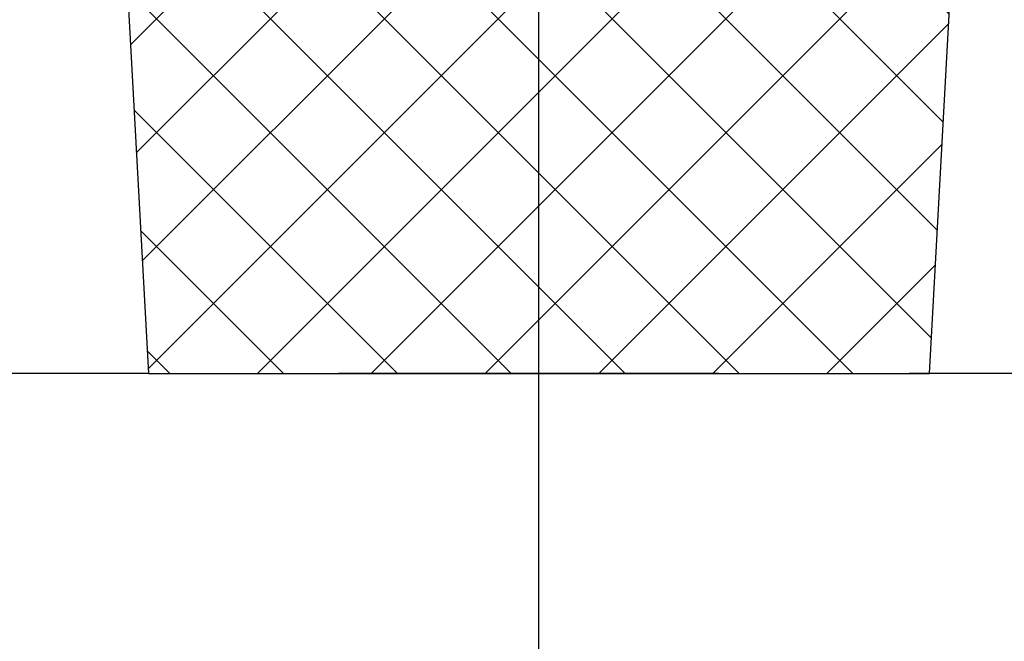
# Model space of a CAD drawing. Header units: millimetres. Extents: x 111285 to 237437, y -9513 to 52045.
# Tile 92 of 117: x 147673 to 148449, y -211 to 279. Entities that reach past the tile are written whole.
import ezdxf

# ---------------------------------------------------------------- set-up
doc = ezdxf.new("R2010")
doc.units = ezdxf.units.MM
doc.header["$LTSCALE"] = 100
doc.linetypes.add('CENTER', pattern=[50.8, 31.75, -6.35, 6.35, -6.35])
doc.linetypes.add('DASHED3', pattern=[4.5, 3, -1.5])
doc.layers.get('0').update_dxf_attribs({"color": 252})
for name, color, linetype in [('0-aanzicht', 252, 'Continuous'), ('0-arc-wanden', 252, 'Continuous'), ('0-constructie', 252, 'Continuous'), ('0-HOOFDSTRAMIEN', 1, 'CENTER')]:
    doc.layers.add(name, color=color, linetype=linetype)
pattern_1 = [(45, (18330, 594), (-44.9013, 44.9013), []), (135, (18330, 594), (-44.9013, -44.9013), [])]

# ---------------------------------------------------------------- blocks, each defined once
blk = doc.blocks.new('U-STRAMIEN')
at = {"layer": '0-HOOFDSTRAMIEN', "ltscale": 0.3}
blk.add_lwpolyline([(21600, -4264), (21600, 47464)], dxfattribs=at)
blk = doc.blocks.new('onderlegger beganegrond')
at = {"layer": '0-arc-wanden', "ltscale": 0.1}
h = blk.add_hatch(dxfattribs=at)
h.set_pattern_fill('ANSI37', color=256, scale=20, style=0)
h.set_pattern_definition(pattern_1)
h.paths.add_polyline_path([(21630, 403), (21600, 403), (21622, 0), (22238, 0), (22260, 403), (22230, 403), (22230, 433), (21630, 433)])
h = blk.add_hatch(dxfattribs=at)
h.set_pattern_fill('ANSI37', color=256, scale=20, style=0)
h.set_pattern_definition(pattern_1)
h.paths.add_polyline_path([(21630, 403), (21600, 403), (21622, 0), (22238, 0), (22260, 403), (22230, 403), (22230, 433), (21630, 433)])
at = {"layer": '0-aanzicht', "linetype": 'DASHED3'}
blk.add_lwpolyline([(64822, 0), (15, 0), (15, 15), (0, 15), (0, 44373), (15, 44373), (15, 44388), (33060, 44388)], dxfattribs=at)
at = {"layer": '0-constructie', "ltscale": 10}
blk.add_lwpolyline([(21630, 403), (21600, 403), (21622, 0), (22238, 0), (22260, 403), (22230, 403), (22230, 433), (21630, 433)], close=True, dxfattribs=at)
blk.add_lwpolyline([(21630, 403), (21600, 403), (21622, 0), (22238, 0), (22260, 403), (22230, 403), (22230, 433), (21630, 433)], close=True, dxfattribs=at)

msp = doc.modelspace()

# ---------------------------------------------------------------- block references
msp.add_blockref('onderlegger beganegrond', (126152, 0))
at = {"layer": '0-HOOFDSTRAMIEN'}
msp.add_blockref('U-STRAMIEN', (126482, 594), dxfattribs=at)

doc.saveas('drawing.dxf')
